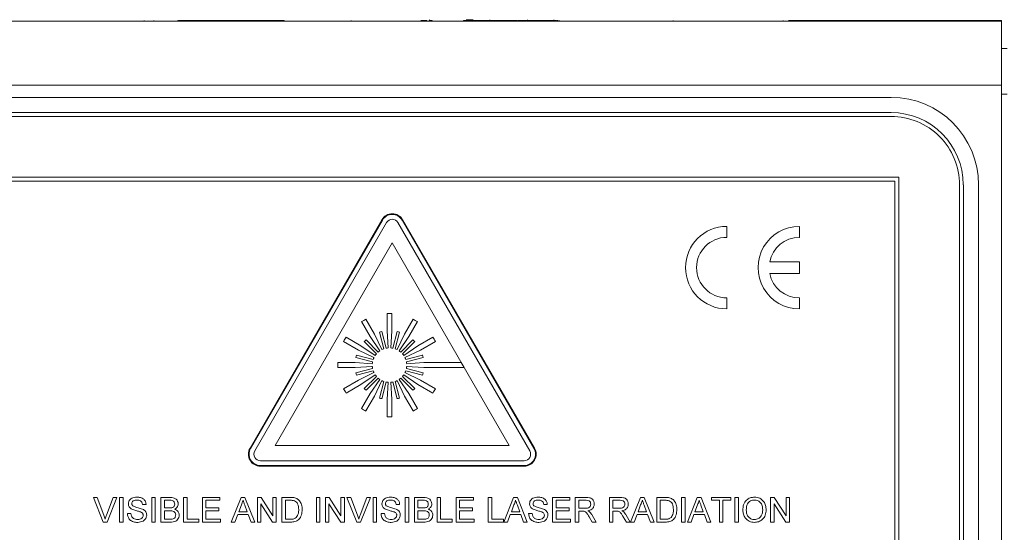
# Paper-space layout 'Sheet1' of a CAD drawing. Header units: millimetres. Extents: x 0 to 4318, y 0 to 2794.
# Tile 40 of 69: x 2495 to 2783, y 793 to 943. Entities that reach past the tile are written whole.
import ezdxf

# ---------------------------------------------------------------- set-up
doc = ezdxf.new("R2010")
doc.units = ezdxf.units.MM
doc.header["$LTSCALE"] = 5

psp = doc.layouts.new('Sheet1')

# ---------------------------------------------------------------- linework, layer by layer
at = {"color": 7, "linetype": 'Continuous', "lineweight": 15}
for p, q in [((2382.09, 942.26), (2782.14, 942.26)), ((2531.72, 942.48), (2531.72, 942.26)), ((2534.58, 942.48), (2534.58, 942.26)), ((2541.59, 942.48), (2541.59, 942.26)), ((2541.59, 942.48), (2541.71, 942.48)), ((2541.72, 942.26), (2541.72, 942.51)), ((2541.85, 942.48), (2542.46, 942.48)), ((2542.46, 942.48), (2542.46, 942.26)), ((2542.46, 942.48), (2545.17, 942.48)), ((2545.1, 942.48), (2545.1, 942.26)), ((2545.21, 942.48), (2545.21, 942.26)), ((2572.6, 942.48), (2545.21, 942.48)), ((2552.33, 942.48), (2552.33, 942.51)), ((2552.53, 942.51), (2552.53, 942.48)), ((2554.07, 942.51), (2554.07, 942.48)), ((2556.49, 942.48), (2556.49, 942.51)), ((2561.74, 942.48), (2561.74, 942.51)), ((2564.19, 942.48), (2564.19, 942.51)), ((2572.6, 942.48), (2572.6, 942.26)), ((2592.21, 942.48), (2592.21, 942.26)), ((2612.56, 942.48), (2614.32, 942.48)), ((2612.63, 942.48), (2612.63, 942.26)), ((2614.32, 942.48), (2614.32, 942.26)), ((2614.34, 942.26), (2614.34, 942.51)), ((2614.98, 942.48), (2614.98, 942.26)), ((2614.98, 942.48), (2615.85, 942.48)), ((2615.22, 942.7), (2615.09, 942.7)), ((2615.85, 942.48), (2615.85, 942.26)), ((2640.63, 942.48), (2625.07, 942.48)), ((2625.07, 942.48), (2625.07, 942.26)), ((2627.83, 942.7), (2625.79, 942.7)), ((2632.71, 942.7), (2632.71, 942.48)), ((2639.73, 942.51), (2639.73, 942.48)), ((2640.63, 942.48), (2640.63, 942.26)), ((2640.76, 942.48), (2642.57, 942.48)), ((2642.57, 942.48), (2642.57, 942.26)), ((2642.57, 942.48), (2644.11, 942.48)), ((2643.73, 942.7), (2643.73, 942.48)), ((2644.11, 942.48), (2644.11, 942.26)), ((2644.11, 942.48), (2645.2, 942.48)), ((2645.2, 942.48), (2645.2, 942.26)), ((2645.2, 942.48), (2645.41, 942.48)), ((2645.41, 942.26), (2645.41, 942.51)), ((2645.42, 942.48), (2645.42, 942.26)), ((2645.42, 942.48), (2646.3, 942.48)), ((2646.3, 942.48), (2646.3, 942.26)), ((2646.3, 942.48), (2646.65, 942.48)), ((2646.52, 942.48), (2647.62, 942.48)), ((2646.66, 942.26), (2646.66, 942.51)), ((2647.62, 942.48), (2647.62, 942.26)), ((2647.62, 942.48), (2648.06, 942.48)), ((2648.06, 942.48), (2648.06, 942.26)), ((2648.06, 942.48), (2649.59, 942.48)), ((2649.59, 942.48), (2649.59, 942.26)), ((2649.59, 942.48), (2652.22, 942.48)), ((2651.41, 942.7), (2651.41, 942.48)), ((2652.22, 942.48), (2652.22, 942.26)), ((2652.27, 942.26), (2652.27, 942.51)), ((2652.38, 942.48), (2652.66, 942.48)), ((2652.66, 942.48), (2652.66, 942.26)), ((2653.08, 942.48), (2653.08, 942.26)), ((2686.24, 942.48), (2686.24, 942.26)), ((2718.42, 942.48), (2718.42, 942.26)), ((2719.95, 942.48), (2722.14, 942.48)), ((2722.14, 942.48), (2722.14, 942.26)), ((2726.47, 942.48), (2722.14, 942.48)), ((2728.37, 942.48), (2726.47, 942.48)), ((2726.47, 942.48), (2726.47, 942.26)), ((2728.37, 942.48), (2728.37, 942.26)), ((2732.69, 942.48), (2728.37, 942.48)), ((2732.69, 942.48), (2732.69, 942.26)), ((2732.69, 942.48), (2734.24, 942.48)), ((2734.24, 942.48), (2734.24, 942.26)), ((2736.15, 942.48), (2734.24, 942.48)), ((2736.15, 942.48), (2736.15, 942.26)), ((2739.72, 942.48), (2736.15, 942.48)), ((2739.72, 942.48), (2739.72, 942.26)), ((2741.71, 942.48), (2739.72, 942.48)), ((2741.71, 942.48), (2741.71, 942.26)), ((2745.31, 942.48), (2741.71, 942.48)), ((2745.31, 942.48), (2745.31, 942.26)), ((2747.21, 942.48), (2745.31, 942.48)), ((2747.21, 942.48), (2747.21, 942.26)), ((2747.21, 942.48), (2782.14, 942.48)), ((2782.14, 942.26), (2782.14, 942.48)), ((2782.14, 923.59), (2782.14, 942.26)), ((2782.14, 934.25), (2783.84, 934.25)), ((2782.14, 923.59), (2382.09, 923.59)), ((2782.14, 923.59), (2782.14, 653.33)), ((2783.84, 920.92), (2782.14, 920.92)), ((2749.91, 920.03), (2474.32, 920.03)), ((2749.91, 915.59), (2474.32, 915.59)), ((2749.91, 914.47), (2474.32, 914.47)), ((2752.14, 896.69), (2472.1, 896.69)), ((2751.03, 895.58), (2473.21, 895.58)), ((2751.03, 684.45), (2751.03, 895.58)), ((2752.14, 683.33), (2752.14, 896.69)), ((2769.92, 685.56), (2769.92, 894.47)), ((2771.03, 685.56), (2771.03, 894.47)), ((2775.47, 685.56), (2775.47, 894.47)), ((2601.19, 884.29), (2562.67, 817.58)), ((2601.36, 884.19), (2562.85, 817.48)), ((2602.58, 883.49), (2564.06, 816.78)), ((2644.38, 816.78), (2605.87, 883.49)), ((2645.6, 817.48), (2607.08, 884.19)), ((2645.77, 817.58), (2607.25, 884.29)), ((2701.92, 879.14), (2701.92, 882.36)), ((2723.13, 879.14), (2723.13, 882.36)), ((2604.22, 877.54), (2570.03, 818.33)), ((2638.41, 818.33), (2604.22, 877.54)), ((2723.13, 871.97), (2714.46, 871.97)), ((2723.13, 868.55), (2723.13, 871.97)), ((2714.48, 868.55), (2723.13, 868.55)), ((2701.92, 858.26), (2701.92, 861.48)), ((2723.13, 858.26), (2723.13, 861.48)), ((2595.25, 854.53), (2597.77, 850.17)), ((2599.01, 850.89), (2596.49, 855.25)), ((2602.69, 856.91), (2602.69, 851.87)), ((2604.12, 851.87), (2604.12, 856.91)), ((2610.32, 855.25), (2607.8, 850.89)), ((2609.04, 850.17), (2611.56, 854.53)), ((2600.46, 851.46), (2601.76, 846.59)), ((2602.45, 846.78), (2601.15, 851.64)), ((2602.69, 851.87), (2603.05, 846.86)), ((2603.77, 846.86), (2604.12, 851.87)), ((2605.66, 851.64), (2604.36, 846.78)), ((2605.05, 846.59), (2606.35, 851.46)), ((2590, 848.75), (2594.36, 846.24)), ((2595.08, 847.48), (2590.72, 850)), ((2596.05, 848.7), (2599.61, 845.14)), ((2600.11, 845.64), (2596.55, 849.2)), ((2597.77, 850.17), (2600.59, 846.01)), ((2601.21, 846.37), (2599.01, 850.89)), ((2607.8, 850.89), (2605.6, 846.37)), ((2606.22, 846.01), (2609.04, 850.17)), ((2610.26, 849.2), (2606.7, 845.64)), ((2607.21, 845.14), (2610.77, 848.7)), ((2616.1, 850), (2611.73, 847.48)), ((2612.45, 846.24), (2616.81, 848.75)), ((2594.36, 846.24), (2598.88, 844.04)), ((2599.24, 844.66), (2595.08, 847.48)), ((2611.73, 847.48), (2607.57, 844.66)), ((2607.93, 844.04), (2612.45, 846.24)), ((2593.61, 844.1), (2598.47, 842.79)), ((2598.65, 843.49), (2593.79, 844.79)), ((2613.02, 844.79), (2608.16, 843.49)), ((2608.34, 842.79), (2613.21, 844.1)), ((2593.38, 842.56), (2588.34, 842.56)), ((2588.34, 841.12), (2593.38, 841.12)), ((2598.39, 842.2), (2593.38, 842.56)), ((2593.38, 841.12), (2598.39, 841.48)), ((2598.47, 840.89), (2593.61, 839.59)), ((2593.79, 838.9), (2598.65, 840.2)), ((2608.16, 840.2), (2613.02, 838.9)), ((2613.21, 839.59), (2608.34, 840.89)), ((2613.44, 842.56), (2608.42, 842.2)), ((2608.42, 841.48), (2613.44, 841.12)), ((2624.35, 842.56), (2613.44, 842.56)), ((2613.44, 841.12), (2625.18, 841.12)), ((2625.18, 841.12), (2624.35, 842.56)), ((2594.36, 837.45), (2590, 834.93)), ((2598.88, 839.65), (2594.36, 837.45)), ((2595.08, 836.21), (2599.24, 839.02)), ((2599.61, 838.55), (2596.05, 834.99)), ((2596.55, 834.48), (2600.11, 838.04)), ((2600.59, 837.68), (2597.77, 833.52)), ((2599.01, 832.8), (2601.21, 837.32)), ((2601.76, 837.09), (2600.46, 832.23)), ((2606.35, 832.23), (2605.05, 837.09)), ((2605.6, 837.32), (2607.8, 832.8)), ((2609.04, 833.52), (2606.22, 837.68)), ((2606.7, 838.04), (2610.26, 834.48)), ((2610.77, 834.99), (2607.21, 838.55)), ((2607.57, 839.02), (2611.73, 836.21)), ((2612.45, 837.45), (2607.93, 839.65)), ((2616.81, 834.93), (2612.45, 837.45)), ((2590.72, 833.69), (2595.08, 836.21)), ((2601.15, 832.04), (2602.45, 836.91)), ((2603.05, 836.83), (2602.69, 831.81)), ((2604.12, 831.81), (2603.77, 836.83)), ((2604.36, 836.91), (2605.66, 832.04)), ((2611.73, 836.21), (2616.1, 833.69)), ((2597.77, 833.52), (2595.25, 829.15)), ((2596.49, 828.44), (2599.01, 832.8)), ((2602.69, 831.81), (2602.69, 826.78)), ((2604.12, 826.78), (2604.12, 831.81)), ((2607.8, 832.8), (2610.32, 828.44)), ((2611.56, 829.15), (2609.04, 833.52)), ((2570.03, 818.33), (2638.41, 818.33)), ((2565.7, 813.93), (2642.74, 813.93)), ((2565.7, 812.53), (2642.74, 812.53)), ((2565.7, 812.33), (2642.74, 812.33)), ((2519.81, 796), (2516.91, 803.19)), ((2516.91, 803.19), (2518.01, 803.19)), ((2518.01, 803.19), (2519.97, 798.04)), ((2520.75, 798.04), (2522.71, 803.19)), ((2523.81, 803.19), (2520.91, 796)), ((2522.71, 803.19), (2523.81, 803.19)), ((2524.55, 796), (2524.55, 803.19)), ((2524.55, 803.19), (2525.57, 803.19)), ((2525.57, 803.19), (2525.57, 796)), ((2533.95, 803.19), (2534.96, 803.19)), ((2533.95, 796), (2533.95, 803.19)), ((2534.96, 803.19), (2534.96, 796)), ((2536.62, 796), (2536.62, 803.19)), ((2536.62, 803.19), (2539.31, 803.19)), ((2543.26, 803.19), (2544.27, 803.19)), ((2543.26, 796), (2543.26, 803.19)), ((2544.27, 803.19), (2544.27, 796.83)), ((2548.78, 796), (2548.78, 803.19)), ((2548.78, 803.19), (2553.85, 803.19)), ((2553.85, 803.19), (2553.85, 802.36)), ((2557.2, 796), (2560.05, 803.19)), ((2560.05, 803.19), (2561.2, 803.19)), ((2561.2, 803.19), (2564.05, 796)), ((2564.82, 796), (2564.82, 803.19)), ((2564.82, 803.19), (2565.89, 803.19)), ((2565.89, 803.19), (2569.33, 797.83)), ((2569.33, 797.83), (2569.33, 803.19)), ((2569.33, 803.19), (2570.34, 803.19)), ((2570.34, 803.19), (2570.34, 796)), ((2572, 796), (2572, 803.19)), ((2572, 803.19), (2574.46, 803.19)), ((2582.04, 796), (2582.04, 803.19)), ((2582.04, 803.19), (2583.06, 803.19)), ((2583.06, 803.19), (2583.06, 796)), ((2584.72, 796), (2584.72, 803.19)), ((2584.72, 803.19), (2585.79, 803.19)), ((2585.79, 803.19), (2589.23, 797.83)), ((2589.23, 797.83), (2589.23, 803.19)), ((2589.23, 803.19), (2590.24, 803.19)), ((2590.24, 803.19), (2590.24, 796)), ((2593.89, 796), (2590.99, 803.19)), ((2590.99, 803.19), (2592.09, 803.19)), ((2592.09, 803.19), (2594.04, 798.04)), ((2594.83, 798.04), (2596.79, 803.19)), ((2597.88, 803.19), (2594.98, 796)), ((2596.79, 803.19), (2597.88, 803.19)), ((2598.63, 796), (2598.63, 803.19)), ((2598.63, 803.19), (2599.64, 803.19)), ((2599.64, 803.19), (2599.64, 796)), ((2608.03, 803.19), (2609.04, 803.19)), ((2608.03, 796), (2608.03, 803.19)), ((2609.04, 803.19), (2609.04, 796)), ((2610.7, 796), (2610.7, 803.19)), ((2610.7, 803.19), (2613.39, 803.19)), ((2617.33, 796), (2617.33, 803.19)), ((2617.33, 803.19), (2618.34, 803.19)), ((2618.34, 803.19), (2618.34, 796.83)), ((2622.86, 803.19), (2627.93, 803.19)), ((2622.86, 796), (2622.86, 803.19)), ((2627.93, 803.19), (2627.93, 802.36)), ((2632.26, 803.19), (2633.27, 803.19)), ((2632.26, 796), (2632.26, 803.19)), ((2633.27, 803.19), (2633.27, 796.83)), ((2636.8, 796), (2639.65, 803.19)), ((2639.65, 803.19), (2640.8, 803.19)), ((2640.8, 803.19), (2643.65, 796)), ((2651.05, 796), (2651.05, 803.19)), ((2651.05, 803.19), (2656.12, 803.19)), ((2656.12, 803.19), (2656.12, 802.36)), ((2657.68, 796), (2657.68, 803.19)), ((2657.68, 803.19), (2660.8, 803.19)), ((2667.64, 796), (2667.64, 803.19)), ((2667.64, 803.19), (2670.75, 803.19)), ((2673.84, 796), (2676.69, 803.19)), ((2676.69, 803.19), (2677.83, 803.19)), ((2677.83, 803.19), (2680.69, 796)), ((2681.46, 796), (2681.46, 803.19)), ((2681.46, 803.19), (2683.91, 803.19)), ((2688.73, 796), (2688.73, 803.19)), ((2688.73, 803.19), (2689.75, 803.19)), ((2689.75, 803.19), (2689.75, 796)), ((2690.42, 796), (2693.28, 803.19)), ((2693.28, 803.19), (2694.42, 803.19)), ((2694.42, 803.19), (2697.27, 796)), ((2697.49, 802.36), (2697.49, 803.19)), ((2697.49, 803.19), (2703.11, 803.19)), ((2703.11, 803.19), (2703.11, 802.36)), ((2704.3, 796), (2704.3, 803.19)), ((2704.3, 803.19), (2705.32, 803.19)), ((2705.32, 803.19), (2705.32, 796)), ((2714.72, 796), (2714.72, 803.19)), ((2714.72, 803.19), (2715.79, 803.19)), ((2715.79, 803.19), (2719.23, 797.83)), ((2719.23, 797.83), (2719.23, 803.19)), ((2719.23, 803.19), (2720.24, 803.19)), ((2720.24, 803.19), (2720.24, 796)), ((2532.29, 801.16), (2531.28, 801.16)), ((2539.01, 802.36), (2537.64, 802.36)), ((2537.64, 802.36), (2537.64, 800.15)), ((2537.64, 800.15), (2539.12, 800.15)), ((2553.85, 802.36), (2549.8, 802.36)), ((2549.8, 802.36), (2549.8, 800.15)), ((2549.8, 800.15), (2553.58, 800.15)), ((2553.58, 800.15), (2553.58, 799.32)), ((2560.13, 801.03), (2559.4, 799.04)), ((2561.85, 799.04), (2561.15, 800.93)), ((2565.83, 801.37), (2565.83, 796)), ((2569.27, 796), (2565.83, 801.37)), ((2574.47, 802.36), (2573.02, 802.36)), ((2573.02, 802.36), (2573.02, 796.83)), ((2589.17, 796), (2585.73, 801.37)), ((2585.73, 801.37), (2585.73, 796)), ((2606.37, 801.16), (2605.35, 801.16)), ((2613.08, 802.36), (2611.71, 802.36)), ((2611.71, 802.36), (2611.71, 800.15)), ((2611.71, 800.15), (2613.19, 800.15)), ((2627.93, 802.36), (2623.87, 802.36)), ((2623.87, 802.36), (2623.87, 800.15)), ((2623.87, 800.15), (2627.65, 800.15)), ((2627.65, 800.15), (2627.65, 799.32)), ((2639.74, 801.03), (2639, 799.04)), ((2641.45, 799.04), (2640.75, 800.93)), ((2649.49, 801.16), (2648.47, 801.16)), ((2656.12, 802.36), (2652.07, 802.36)), ((2652.07, 802.36), (2652.07, 800.15)), ((2652.07, 800.15), (2655.84, 800.15)), ((2655.84, 800.15), (2655.84, 799.32)), ((2660.84, 802.36), (2658.7, 802.36)), ((2658.7, 802.36), (2658.7, 800.06)), ((2658.7, 800.06), (2660.62, 800.06)), ((2668.65, 802.36), (2668.65, 800.06)), ((2670.79, 802.36), (2668.65, 802.36)), ((2668.65, 800.06), (2670.57, 800.06)), ((2676.77, 801.03), (2676.04, 799.04)), ((2678.49, 799.04), (2677.79, 800.93)), ((2683.93, 802.36), (2682.47, 802.36)), ((2682.47, 802.36), (2682.47, 796.83)), ((2693.36, 801.03), (2692.62, 799.04)), ((2695.07, 799.04), (2694.38, 800.93)), ((2699.79, 802.36), (2697.49, 802.36)), ((2699.79, 796), (2699.79, 802.36)), ((2703.11, 802.36), (2700.8, 802.36)), ((2700.8, 802.36), (2700.8, 796)), ((2715.73, 801.37), (2715.73, 796)), ((2719.17, 796), (2715.73, 801.37)), ((2526.86, 798.49), (2527.87, 798.49)), ((2539.22, 799.32), (2537.64, 799.32)), ((2537.64, 799.32), (2537.64, 796.83)), ((2537.64, 796.83), (2539.34, 796.83)), ((2544.27, 796.83), (2547.68, 796.83)), ((2547.68, 796.83), (2547.68, 796)), ((2553.58, 799.32), (2549.8, 799.32)), ((2549.8, 799.32), (2549.8, 796.83)), ((2549.8, 796.83), (2554.04, 796.83)), ((2554.04, 796.83), (2554.04, 796)), ((2559.09, 798.22), (2558.27, 796)), ((2562.16, 798.22), (2559.09, 798.22)), ((2559.4, 799.04), (2561.85, 799.04)), ((2562.97, 796), (2562.16, 798.22)), ((2573.02, 796.83), (2574.5, 796.83)), ((2600.93, 798.49), (2601.94, 798.49)), ((2611.71, 799.32), (2611.71, 796.83)), ((2613.29, 799.32), (2611.71, 799.32)), ((2611.71, 796.83), (2613.41, 796.83)), ((2618.34, 796.83), (2621.75, 796.83)), ((2621.75, 796.83), (2621.75, 796)), ((2623.87, 799.32), (2623.87, 796.83)), ((2627.65, 799.32), (2623.87, 799.32)), ((2623.87, 796.83), (2628.11, 796.83)), ((2628.11, 796.83), (2628.11, 796)), ((2633.27, 796.83), (2636.68, 796.83)), ((2636.68, 796.83), (2636.68, 796)), ((2638.69, 798.22), (2637.88, 796)), ((2641.76, 798.22), (2638.69, 798.22)), ((2639, 799.04), (2641.45, 799.04)), ((2642.58, 796), (2641.76, 798.22)), ((2644.05, 798.49), (2645.06, 798.49)), ((2652.07, 799.32), (2652.07, 796.83)), ((2655.84, 799.32), (2652.07, 799.32)), ((2652.07, 796.83), (2656.3, 796.83)), ((2656.3, 796.83), (2656.3, 796)), ((2659.74, 799.23), (2658.7, 799.23)), ((2658.7, 799.23), (2658.7, 796)), ((2662.64, 796), (2661.74, 797.52)), ((2662.62, 797.99), (2663.8, 796)), ((2669.69, 799.23), (2668.65, 799.23)), ((2668.65, 799.23), (2668.65, 796)), ((2672.59, 796), (2671.7, 797.52)), ((2672.57, 797.99), (2673.75, 796)), ((2675.73, 798.22), (2674.91, 796)), ((2678.79, 798.22), (2675.73, 798.22)), ((2676.04, 799.04), (2678.49, 799.04)), ((2679.61, 796), (2678.79, 798.22)), ((2682.47, 796.83), (2683.95, 796.83)), ((2692.32, 798.22), (2691.5, 796)), ((2695.38, 798.22), (2692.32, 798.22)), ((2692.62, 799.04), (2695.07, 799.04)), ((2696.2, 796), (2695.38, 798.22)), ((2520.91, 796), (2519.81, 796)), ((2525.57, 796), (2524.55, 796)), ((2534.96, 796), (2533.95, 796)), ((2539.32, 796), (2536.62, 796)), ((2547.68, 796), (2543.26, 796)), ((2554.04, 796), (2548.78, 796)), ((2558.27, 796), (2557.2, 796)), ((2564.05, 796), (2562.97, 796)), ((2565.83, 796), (2564.82, 796)), ((2570.34, 796), (2569.27, 796)), ((2574.58, 796), (2572, 796)), ((2583.06, 796), (2582.04, 796)), ((2585.73, 796), (2584.72, 796)), ((2590.24, 796), (2589.17, 796)), ((2594.98, 796), (2593.89, 796)), ((2599.64, 796), (2598.63, 796)), ((2609.04, 796), (2608.03, 796)), ((2613.4, 796), (2610.7, 796)), ((2621.75, 796), (2617.33, 796)), ((2628.11, 796), (2622.86, 796)), ((2636.68, 796), (2632.26, 796)), ((2637.88, 796), (2636.8, 796)), ((2643.65, 796), (2642.58, 796)), ((2656.3, 796), (2651.05, 796)), ((2658.7, 796), (2657.68, 796)), ((2663.8, 796), (2662.64, 796)), ((2668.65, 796), (2667.64, 796)), ((2673.75, 796), (2672.59, 796)), ((2674.91, 796), (2673.84, 796)), ((2680.69, 796), (2679.61, 796)), ((2684.03, 796), (2681.46, 796)), ((2689.75, 796), (2688.73, 796)), ((2691.5, 796), (2690.42, 796)), ((2697.27, 796), (2696.2, 796)), ((2700.8, 796), (2699.79, 796)), ((2705.32, 796), (2704.3, 796)), ((2715.73, 796), (2714.72, 796)), ((2720.24, 796), (2719.17, 796))]:
    psp.add_line(p, q, dxfattribs=at)
for centre, radius, start, end in [((2749.91, 894.47), 25.56, 0.0008, 90.0001), ((2749.91, 894.47), 21.11, 0.0016, 89.9992), ((2749.91, 894.47), 20, 359.9994, 90.0011), ((2604.22, 882.54), 3.5, 30.0043, 149.9957), ((2604.22, 882.54), 3.3, 29.9966, 150.0034), ((2604.22, 882.54), 1.9, 29.9943, 150.0057), ((2701.92, 870.31), 12.05, 90.0005, 269.9995), ((2723.13, 870.31), 12.05, 89.998, 270.002), ((2701.92, 870.31), 8.83, 90.0015, 269.9985), ((2723.13, 870.31), 8.83, 90.0007, 169.1593), ((2723.13, 870.31), 8.83, 191.5271, 270.0004), ((2603.4, 841.86), 15.06, 117.2717, 122.738), ((2603.41, 841.85), 15.08, 87.2699, 92.7301), ((2603.42, 841.86), 15.06, 57.262, 62.7283), ((2603.42, 841.81), 10.09, 102.9638, 107.0427), ((2603.4, 841.81), 10.09, 72.9573, 77.0362), ((2603.55, 841.76), 15.25, 147.2868, 152.6859), ((2603.49, 841.77), 10.16, 133.0013, 137.0493), ((2603.53, 841.96), 9.89, 42.9224, 47.0859), ((2603.44, 841.86), 15.05, 27.2596, 32.7317), ((2603.44, 841.79), 5.09, 124.1463, 130.8687), ((2603.43, 841.79), 5.09, 109.1298, 115.8598), ((2603.41, 841.82), 5.05, 94.1137, 100.8859), ((2603.4, 841.82), 5.05, 79.1141, 85.8863), ((2603.38, 841.79), 5.09, 64.1402, 70.8702), ((2603.42, 841.86), 5.01, 49.1033, 55.9426), ((2602.96, 841.96), 9.59, 162.8327, 167.124), ((2603.51, 841.83), 5.14, 169.1892, 175.8537), ((2603.34, 841.87), 4.95, 154.0485, 160.9621), ((2603.41, 841.84), 5.03, 139.093, 145.9019), ((2603.41, 841.84), 5.03, 34.0981, 40.907), ((2603.48, 841.87), 4.95, 19.0379, 25.9515), ((2603.3, 841.83), 5.14, 4.1463, 10.8108), ((2603.1, 841.76), 10.37, 13.0367, 17.0067), ((2603.32, 841.84), 15, 177.2548, 182.7452), ((2603.51, 841.86), 5.14, 184.1467, 190.8104), ((2603.34, 841.81), 4.95, 199.0379, 205.9515), ((2603.48, 841.81), 4.95, 334.0485, 340.9621), ((2603.3, 841.86), 5.14, 349.1896, 355.8533), ((2602.96, 841.73), 9.59, 192.8758, 197.1679), ((2603.41, 841.84), 5.03, 214.0981, 220.907), ((2603.44, 841.89), 5.09, 229.1295, 235.8542), ((2603.43, 841.9), 5.09, 244.1423, 250.8695), ((2603.38, 841.9), 5.09, 289.1305, 295.8577), ((2603.42, 841.83), 5.01, 304.0568, 310.8986), ((2603.41, 841.84), 5.03, 319.093, 325.9019), ((2603.11, 841.93), 10.37, 342.9928, 346.9635), ((2603.55, 841.93), 15.25, 207.3143, 212.7127), ((2603.49, 841.92), 10.16, 222.9507, 226.9987), ((2603.41, 841.87), 5.06, 259.1149, 265.8839), ((2603.4, 841.87), 5.06, 274.1161, 280.8851), ((2603.53, 841.72), 9.89, 312.9141, 317.0776), ((2603.44, 841.82), 15.05, 327.2688, 332.7402), ((2603.42, 841.88), 10.09, 252.9573, 257.0362), ((2603.4, 841.88), 10.09, 282.9638, 287.0427), ((2603.39, 841.82), 15.06, 237.2617, 242.7291), ((2603.42, 841.82), 15.06, 297.2709, 302.7383), ((2603.41, 841.84), 15.08, 267.2712, 272.7288), ((2565.7, 815.83), 3.5, 150, 269.9955), ((2565.7, 815.83), 3.3, 150, 269.9966), ((2642.74, 815.83), 3.5, 270.0045, 30), ((2642.74, 815.83), 3.3, 270.0034, 30), ((2565.7, 815.83), 1.9, 150.0001, 269.994), ((2642.74, 815.83), 1.9, 270.006, 29.9999)]:
    psp.add_arc(centre, radius, start, end, dxfattribs=at)
for points, knots in [([(2527.13, 801.31), (2527.16, 801.54), (2527.21, 801.98), (2527.56, 802.56), (2528.34, 803.16), (2529.1, 803.23), (2529.63, 803.28)], [0, 0, 0, 0, 0.187046, 0.374164, 0.561129, 1, 1, 1, 1]), ([(2529.67, 802.45), (2529.47, 802.45), (2529.08, 802.43), (2528.56, 802.23), (2528.21, 801.84), (2528.17, 801.53), (2528.15, 801.38)], [0, 0, 0, 0, 0.281291, 0.560954, 0.780647, 1, 1, 1, 1]), ([(2529.63, 803.28), (2529.98, 803.26), (2530.69, 803.22), (2531.61, 802.76), (2532.18, 802), (2532.25, 801.44), (2532.29, 801.16)], [0, 0, 0, 0, 0.280815, 0.5601851, 0.7799057, 1, 1, 1, 1]), ([(2531.28, 801.16), (2531.24, 801.38), (2531.16, 801.81), (2530.58, 802.39), (2530.02, 802.43), (2529.67, 802.45)], [0, 0, 0, 0, 0.2810573, 0.5603126, 1, 1, 1, 1]), ([(2539.31, 803.19), (2539.63, 803.18), (2540.27, 803.16), (2541.1, 802.76), (2541.59, 802.07), (2541.66, 801.58), (2541.69, 801.33)], [0, 0, 0, 0, 0.281182, 0.560097, 0.780113, 1, 1, 1, 1]), ([(2574.46, 803.19), (2574.7, 803.19), (2575.12, 803.19), (2575.54, 803.12), (2575.73, 803.09)], [0, 0, 0, 0, 0.560284, 1, 1, 1, 1]), ([(2575.73, 803.09), (2575.94, 803.03), (2576.32, 802.92), (2576.64, 802.68), (2576.77, 802.57)], [0, 0, 0, 0, 0.559988, 1, 1, 1, 1]), ([(2576.77, 802.57), (2577.03, 802.3), (2577.44, 801.86), (2577.73, 801.05), (2577.88, 800.35), (2577.89, 799.87), (2577.9, 799.64)], [0, 0, 0, 0, 0.338844, 0.55912, 0.779524, 1, 1, 1, 1]), ([(2601.21, 801.31), (2601.23, 801.54), (2601.28, 801.98), (2601.64, 802.56), (2602.42, 803.16), (2603.17, 803.23), (2603.7, 803.28)], [0, 0, 0, 0, 0.187024, 0.37412, 0.56118, 1, 1, 1, 1]), ([(2603.74, 802.45), (2603.55, 802.45), (2603.16, 802.43), (2602.64, 802.23), (2602.28, 801.84), (2602.24, 801.53), (2602.22, 801.38)], [0, 0, 0, 0, 0.28131, 0.560762, 0.780633, 1, 1, 1, 1]), ([(2603.7, 803.28), (2604.06, 803.26), (2604.77, 803.22), (2605.69, 802.76), (2606.25, 802), (2606.33, 801.44), (2606.37, 801.16)], [0, 0, 0, 0, 0.280717, 0.560125, 0.779876, 1, 1, 1, 1]), ([(2605.35, 801.16), (2605.32, 801.38), (2605.24, 801.81), (2604.66, 802.39), (2604.09, 802.43), (2603.74, 802.45)], [0, 0, 0, 0, 0.2811025, 0.5603402, 1, 1, 1, 1]), ([(2613.39, 803.19), (2613.71, 803.18), (2614.34, 803.16), (2615.17, 802.76), (2615.67, 802.07), (2615.73, 801.58), (2615.77, 801.33)], [0, 0, 0, 0, 0.281047, 0.55998, 0.780099, 1, 1, 1, 1]), ([(2644.33, 801.31), (2644.35, 801.54), (2644.4, 801.98), (2644.76, 802.56), (2645.53, 803.16), (2646.29, 803.23), (2646.82, 803.28)], [0, 0, 0, 0, 0.187003, 0.374104, 0.561169, 1, 1, 1, 1]), ([(2646.86, 802.45), (2646.67, 802.45), (2646.28, 802.43), (2645.76, 802.23), (2645.4, 801.84), (2645.36, 801.53), (2645.34, 801.38)], [0, 0, 0, 0, 0.281326, 0.560794, 0.780678, 1, 1, 1, 1]), ([(2646.82, 803.28), (2647.18, 803.26), (2647.89, 803.22), (2648.81, 802.76), (2649.37, 802), (2649.45, 801.44), (2649.49, 801.16)], [0, 0, 0, 0, 0.280849, 0.560132, 0.779879, 1, 1, 1, 1]), ([(2648.47, 801.16), (2648.43, 801.38), (2648.36, 801.81), (2647.78, 802.39), (2647.21, 802.43), (2646.86, 802.45)], [0, 0, 0, 0, 0.281085, 0.560146, 1, 1, 1, 1]), ([(2660.8, 803.19), (2661.13, 803.19), (2661.79, 803.18), (2662.68, 802.79), (2663.13, 802.03), (2663.19, 801.51), (2663.21, 801.25)], [0, 0, 0, 0, 0.281679, 0.559233, 0.779426, 1, 1, 1, 1]), ([(2670.75, 803.19), (2671.09, 803.19), (2671.74, 803.18), (2672.63, 802.79), (2673.08, 802.03), (2673.14, 801.51), (2673.16, 801.25)], [0, 0, 0, 0, 0.281716, 0.559174, 0.779397, 1, 1, 1, 1]), ([(2683.91, 803.19), (2684.15, 803.19), (2684.58, 803.19), (2685, 803.12), (2685.18, 803.09)], [0, 0, 0, 0, 0.560284, 1, 1, 1, 1]), ([(2685.18, 803.09), (2685.4, 803.03), (2685.78, 802.92), (2686.09, 802.68), (2686.23, 802.57)], [0, 0, 0, 0, 0.559804, 1, 1, 1, 1]), ([(2686.23, 802.57), (2686.48, 802.3), (2686.9, 801.86), (2687.18, 801.05), (2687.33, 800.35), (2687.34, 799.87), (2687.35, 799.64)], [0, 0, 0, 0, 0.33893, 0.559138, 0.779533, 1, 1, 1, 1]), ([(2706.61, 799.5), (2706.64, 800.04), (2706.71, 801.12), (2707.55, 802.42), (2708.75, 803.18), (2709.6, 803.25), (2710.02, 803.28)], [0, 0, 0, 0, 0.280565, 0.559574, 0.779566, 1, 1, 1, 1]), ([(2710.03, 802.45), (2709.62, 802.4), (2708.82, 802.29), (2707.71, 801.2), (2707.65, 800.14), (2707.62, 799.49)], [0, 0, 0, 0, 0.280172, 0.55965, 1, 1, 1, 1]), ([(2710.02, 803.28), (2710.55, 803.22), (2711.61, 803.1), (2712.77, 802.08), (2713.34, 800.83), (2713.4, 800), (2713.43, 799.59)], [0, 0, 0, 0, 0.2795498, 0.5585516, 0.7790758, 1, 1, 1, 1]), ([(2712.41, 799.59), (2712.39, 799.99), (2712.34, 800.77), (2711.8, 801.76), (2710.95, 802.36), (2710.33, 802.42), (2710.03, 802.45)], [0, 0, 0, 0, 0.2808064, 0.5600513, 0.7800059, 1, 1, 1, 1]), ([(2528.19, 799.76), (2528.03, 799.85), (2527.71, 800.04), (2527.25, 800.54), (2527.18, 801.02), (2527.13, 801.31)], [0, 0, 0, 0, 0.281341, 0.562288, 1, 1, 1, 1]), ([(2528.15, 801.38), (2528.16, 801.25), (2528.18, 801.01), (2528.34, 800.83), (2528.4, 800.75)], [0, 0, 0, 0, 0.559657, 1, 1, 1, 1]), ([(2530.7, 798.97), (2530.41, 799.06), (2529.95, 799.21), (2529.28, 799.37), (2528.73, 799.53), (2528.37, 799.69), (2528.19, 799.76)], [0, 0, 0, 0, 0.339869, 0.559933, 0.780079, 1, 1, 1, 1]), ([(2528.4, 800.75), (2528.71, 800.59), (2529.21, 800.34), (2529.97, 800.18), (2530.61, 800.01), (2531.02, 799.86), (2531.23, 799.78)], [0, 0, 0, 0, 0.338466, 0.55893, 0.779573, 1, 1, 1, 1]), ([(2531.23, 799.78), (2531.42, 799.69), (2531.8, 799.49), (2532.21, 799.05), (2532.44, 798.55), (2532.47, 798.21), (2532.48, 798.04)], [0, 0, 0, 0, 0.280379, 0.559871, 0.779852, 1, 1, 1, 1]), ([(2540.68, 801.24), (2540.66, 801.43), (2540.62, 801.73), (2540.4, 802.06), (2539.92, 802.4), (2539.41, 802.38), (2539.01, 802.36)], [0, 0, 0, 0, 0.249527, 0.374976, 0.500324, 1, 1, 1, 1]), ([(2539.12, 800.15), (2539.28, 800.15), (2539.57, 800.15), (2539.86, 800.21), (2539.98, 800.24)], [0, 0, 0, 0, 0.5604329, 1, 1, 1, 1]), ([(2539.98, 800.24), (2540.1, 800.28), (2540.33, 800.37), (2540.62, 800.72), (2540.66, 801.04), (2540.68, 801.24)], [0, 0, 0, 0, 0.280769, 0.561131, 1, 1, 1, 1]), ([(2541.69, 801.33), (2541.67, 801.14), (2541.63, 800.77), (2541.28, 800.18), (2540.87, 799.93), (2540.61, 799.78)], [0, 0, 0, 0, 0.280331, 0.560839, 1, 1, 1, 1]), ([(2540.61, 799.78), (2540.82, 799.71), (2541.24, 799.55), (2541.68, 799.1), (2541.93, 798.58), (2541.95, 798.24), (2541.97, 798.06)], [0, 0, 0, 0, 0.280272, 0.559722, 0.779738, 1, 1, 1, 1]), ([(2560.62, 802.36), (2560.56, 802.1), (2560.43, 801.65), (2560.22, 801.22), (2560.13, 801.03)], [0, 0, 0, 0, 0.559962, 1, 1, 1, 1]), ([(2561.15, 800.93), (2561.05, 801.2), (2560.88, 801.68), (2560.7, 802.15), (2560.62, 802.36)], [0, 0, 0, 0, 0.559961, 1, 1, 1, 1]), ([(2575.66, 802.21), (2575.44, 802.27), (2575.05, 802.36), (2574.65, 802.36), (2574.47, 802.36)], [0, 0, 0, 0, 0.559441, 1, 1, 1, 1]), ([(2577.9, 799.64), (2577.86, 799.11), (2577.79, 798.07), (2577.06, 796.71), (2575.82, 796.06), (2574.99, 796.02), (2574.58, 796)], [0, 0, 0, 0, 0.280832, 0.559959, 0.779087, 1, 1, 1, 1]), ([(2576.88, 799.65), (2576.85, 800.22), (2576.81, 801.02), (2576.23, 801.88), (2575.85, 802.1), (2575.66, 802.21)], [0, 0, 0, 0, 0.559185, 0.780102, 1, 1, 1, 1]), ([(2576.19, 797.34), (2576.43, 797.74), (2576.87, 798.45), (2576.88, 799.28), (2576.88, 799.65)], [0, 0, 0, 0, 0.557425, 1, 1, 1, 1]), ([(2602.27, 799.76), (2602.11, 799.85), (2601.78, 800.04), (2601.32, 800.54), (2601.25, 801.02), (2601.21, 801.31)], [0, 0, 0, 0, 0.28153, 0.5622707, 1, 1, 1, 1]), ([(2602.22, 801.38), (2602.23, 801.25), (2602.26, 801.01), (2602.41, 800.83), (2602.48, 800.75)], [0, 0, 0, 0, 0.559415, 1, 1, 1, 1]), ([(2604.77, 798.97), (2604.49, 799.06), (2604.02, 799.21), (2603.36, 799.37), (2602.8, 799.53), (2602.45, 799.69), (2602.27, 799.76)], [0, 0, 0, 0, 0.340059, 0.560123, 0.780079, 1, 1, 1, 1]), ([(2602.48, 800.75), (2602.78, 800.59), (2603.28, 800.34), (2604.05, 800.18), (2604.69, 800.01), (2605.1, 799.86), (2605.31, 799.78)], [0, 0, 0, 0, 0.338361, 0.55886, 0.779537, 1, 1, 1, 1]), ([(2605.31, 799.78), (2605.5, 799.69), (2605.88, 799.49), (2606.29, 799.05), (2606.52, 798.55), (2606.54, 798.21), (2606.55, 798.04)], [0, 0, 0, 0, 0.280379, 0.559871, 0.779852, 1, 1, 1, 1]), ([(2614.75, 801.24), (2614.73, 801.43), (2614.7, 801.73), (2614.48, 802.06), (2613.99, 802.4), (2613.48, 802.38), (2613.08, 802.36)], [0, 0, 0, 0, 0.249527, 0.374976, 0.500324, 1, 1, 1, 1]), ([(2613.19, 800.15), (2613.36, 800.15), (2613.65, 800.15), (2613.93, 800.21), (2614.06, 800.24)], [0, 0, 0, 0, 0.5604329, 1, 1, 1, 1]), ([(2614.06, 800.24), (2614.17, 800.28), (2614.4, 800.37), (2614.7, 800.72), (2614.73, 801.04), (2614.75, 801.24)], [0, 0, 0, 0, 0.281098, 0.561173, 1, 1, 1, 1]), ([(2615.77, 801.33), (2615.74, 801.14), (2615.7, 800.77), (2615.36, 800.18), (2614.94, 799.93), (2614.69, 799.78)], [0, 0, 0, 0, 0.280343, 0.560683, 1, 1, 1, 1]), ([(2614.69, 799.78), (2614.9, 799.71), (2615.31, 799.55), (2615.76, 799.1), (2616.01, 798.58), (2616.03, 798.24), (2616.04, 798.06)], [0, 0, 0, 0, 0.2802643, 0.5597062, 0.7797149, 1, 1, 1, 1]), ([(2640.23, 802.36), (2640.16, 802.1), (2640.04, 801.65), (2639.83, 801.22), (2639.74, 801.03)], [0, 0, 0, 0, 0.55983, 1, 1, 1, 1]), ([(2640.75, 800.93), (2640.66, 801.2), (2640.48, 801.68), (2640.3, 802.15), (2640.23, 802.36)], [0, 0, 0, 0, 0.559961, 1, 1, 1, 1]), ([(2645.39, 799.76), (2645.23, 799.85), (2644.9, 800.04), (2644.44, 800.54), (2644.37, 801.02), (2644.33, 801.31)], [0, 0, 0, 0, 0.28155, 0.56231, 1, 1, 1, 1]), ([(2645.34, 801.38), (2645.35, 801.25), (2645.37, 801.01), (2645.53, 800.83), (2645.6, 800.75)], [0, 0, 0, 0, 0.559657, 1, 1, 1, 1]), ([(2647.89, 798.97), (2647.61, 799.06), (2647.14, 799.21), (2646.48, 799.37), (2645.92, 799.53), (2645.56, 799.69), (2645.39, 799.76)], [0, 0, 0, 0, 0.339869, 0.560124, 0.78008, 1, 1, 1, 1]), ([(2645.6, 800.75), (2645.9, 800.59), (2646.4, 800.34), (2647.17, 800.18), (2647.8, 800.01), (2648.22, 799.86), (2648.42, 799.78)], [0, 0, 0, 0, 0.3383605, 0.559028, 0.7795376, 1, 1, 1, 1]), ([(2648.42, 799.78), (2648.61, 799.69), (2648.99, 799.49), (2649.41, 799.05), (2649.64, 798.55), (2649.66, 798.21), (2649.67, 798.04)], [0, 0, 0, 0, 0.280353, 0.559975, 0.779843, 1, 1, 1, 1]), ([(2660.62, 800.06), (2660.83, 800.06), (2661.25, 800.07), (2661.82, 800.27), (2662.14, 800.74), (2662.18, 801.07), (2662.2, 801.23)], [0, 0, 0, 0, 0.281643, 0.560272, 0.779868, 1, 1, 1, 1]), ([(2662.2, 801.23), (2662.18, 801.42), (2662.13, 801.79), (2661.63, 802.31), (2661.14, 802.34), (2660.84, 802.36)], [0, 0, 0, 0, 0.280444, 0.560009, 1, 1, 1, 1]), ([(2663.21, 801.25), (2663.18, 800.97), (2663.12, 800.41), (2662.46, 799.58), (2661.74, 799.42), (2661.31, 799.32)], [0, 0, 0, 0, 0.280518, 0.560484, 1, 1, 1, 1]), ([(2670.57, 800.06), (2670.78, 800.06), (2671.2, 800.07), (2671.77, 800.27), (2672.09, 800.74), (2672.13, 801.07), (2672.15, 801.23)], [0, 0, 0, 0, 0.28145, 0.56012, 0.779882, 1, 1, 1, 1]), ([(2672.15, 801.23), (2672.13, 801.42), (2672.08, 801.79), (2671.58, 802.31), (2671.09, 802.34), (2670.79, 802.36)], [0, 0, 0, 0, 0.280402, 0.559983, 1, 1, 1, 1]), ([(2673.16, 801.25), (2673.13, 800.97), (2673.07, 800.41), (2672.41, 799.58), (2671.7, 799.42), (2671.26, 799.32)], [0, 0, 0, 0, 0.280493, 0.560468, 1, 1, 1, 1]), ([(2677.26, 802.36), (2677.2, 802.1), (2677.07, 801.65), (2676.86, 801.22), (2676.77, 801.03)], [0, 0, 0, 0, 0.559877, 1, 1, 1, 1]), ([(2677.79, 800.93), (2677.69, 801.2), (2677.52, 801.68), (2677.34, 802.15), (2677.26, 802.36)], [0, 0, 0, 0, 0.56008, 1, 1, 1, 1]), ([(2685.11, 802.21), (2684.89, 802.27), (2684.5, 802.36), (2684.1, 802.36), (2683.93, 802.36)], [0, 0, 0, 0, 0.559253, 1, 1, 1, 1]), ([(2687.35, 799.64), (2687.32, 799.11), (2687.24, 798.07), (2686.51, 796.71), (2685.27, 796.06), (2684.44, 796.02), (2684.03, 796)], [0, 0, 0, 0, 0.280845, 0.559938, 0.779076, 1, 1, 1, 1]), ([(2686.34, 799.65), (2686.31, 800.22), (2686.26, 801.02), (2685.69, 801.88), (2685.3, 802.1), (2685.11, 802.21)], [0, 0, 0, 0, 0.559105, 0.77999, 1, 1, 1, 1]), ([(2685.65, 797.34), (2685.89, 797.74), (2686.32, 798.45), (2686.33, 799.28), (2686.34, 799.65)], [0, 0, 0, 0, 0.557466, 1, 1, 1, 1]), ([(2693.85, 802.36), (2693.78, 802.1), (2693.66, 801.65), (2693.45, 801.22), (2693.36, 801.03)], [0, 0, 0, 0, 0.55983, 1, 1, 1, 1]), ([(2694.38, 800.93), (2694.28, 801.2), (2694.1, 801.68), (2693.92, 802.15), (2693.85, 802.36)], [0, 0, 0, 0, 0.559961, 1, 1, 1, 1]), ([(2710.01, 796.74), (2710.41, 796.79), (2711.19, 796.89), (2712.01, 797.71), (2712.37, 798.67), (2712.4, 799.28), (2712.41, 799.59)], [0, 0, 0, 0, 0.279124, 0.558164, 0.778803, 1, 1, 1, 1]), ([(2713.43, 799.59), (2713.38, 799.06), (2713.29, 798.01), (2712.45, 796.73), (2711.25, 796.03), (2710.43, 795.95), (2710.02, 795.91)], [0, 0, 0, 0, 0.280339, 0.559519, 0.779603, 1, 1, 1, 1]), ([(2519.97, 798.04), (2520.05, 797.83), (2520.19, 797.44), (2520.31, 797.05), (2520.36, 796.88)], [0, 0, 0, 0, 0.560006, 1, 1, 1, 1]), ([(2520.36, 796.88), (2520.43, 797.1), (2520.55, 797.49), (2520.69, 797.87), (2520.75, 798.04)], [0, 0, 0, 0, 0.559996, 1, 1, 1, 1]), ([(2529.87, 795.91), (2529.45, 795.93), (2528.61, 795.98), (2527.56, 796.58), (2526.97, 797.51), (2526.89, 798.16), (2526.86, 798.49)], [0, 0, 0, 0, 0.280862, 0.559545, 0.779627, 1, 1, 1, 1]), ([(2527.87, 798.49), (2527.91, 798.22), (2527.99, 797.67), (2528.53, 797.07), (2529.18, 796.79), (2529.61, 796.76), (2529.82, 796.74)], [0, 0, 0, 0, 0.280669, 0.558741, 0.779185, 1, 1, 1, 1]), ([(2529.82, 796.74), (2530.04, 796.75), (2530.47, 796.78), (2531.02, 797.05), (2531.39, 797.49), (2531.44, 797.83), (2531.46, 798)], [0, 0, 0, 0, 0.280925, 0.560738, 0.780508, 1, 1, 1, 1]), ([(2532.48, 798.04), (2532.42, 797.69), (2532.3, 796.99), (2531.33, 796.08), (2530.42, 795.98), (2529.87, 795.91)], [0, 0, 0, 0, 0.2799387, 0.5601266, 1, 1, 1, 1]), ([(2531.46, 798), (2531.45, 798.12), (2531.43, 798.37), (2531.17, 798.75), (2530.88, 798.88), (2530.7, 798.97)], [0, 0, 0, 0, 0.280101, 0.559828, 1, 1, 1, 1]), ([(2540.95, 798.08), (2540.93, 798.28), (2540.9, 798.59), (2540.66, 798.93), (2540.18, 799.32), (2539.64, 799.32), (2539.22, 799.32)], [0, 0, 0, 0, 0.249765, 0.375527, 0.501128, 1, 1, 1, 1]), ([(2541.97, 798.06), (2541.94, 797.83), (2541.9, 797.35), (2541.55, 796.71), (2540.71, 796.06), (2539.9, 796.03), (2539.32, 796)], [0, 0, 0, 0, 0.1871302, 0.3743309, 0.5607177, 1, 1, 1, 1]), ([(2539.34, 796.83), (2539.45, 796.83), (2539.66, 796.83), (2539.86, 796.86), (2539.95, 796.87)], [0, 0, 0, 0, 0.560287, 1, 1, 1, 1]), ([(2539.95, 796.87), (2540.11, 796.91), (2540.43, 796.99), (2540.76, 797.31), (2540.93, 797.7), (2540.95, 797.95), (2540.95, 798.08)], [0, 0, 0, 0, 0.280215, 0.559095, 0.779395, 1, 1, 1, 1]), ([(2574.5, 796.83), (2574.85, 796.83), (2575.47, 796.83), (2575.97, 797.19), (2576.19, 797.34)], [0, 0, 0, 0, 0.5619246, 1, 1, 1, 1]), ([(2594.04, 798.04), (2594.12, 797.83), (2594.27, 797.44), (2594.38, 797.05), (2594.44, 796.88)], [0, 0, 0, 0, 0.560006, 1, 1, 1, 1]), ([(2594.44, 796.88), (2594.5, 797.1), (2594.62, 797.49), (2594.76, 797.87), (2594.83, 798.04)], [0, 0, 0, 0, 0.559996, 1, 1, 1, 1]), ([(2603.94, 795.91), (2603.52, 795.93), (2602.69, 795.98), (2601.64, 796.58), (2601.04, 797.51), (2600.97, 798.16), (2600.93, 798.49)], [0, 0, 0, 0, 0.280862, 0.559545, 0.779627, 1, 1, 1, 1]), ([(2601.94, 798.49), (2601.99, 798.22), (2602.07, 797.67), (2602.6, 797.07), (2603.25, 796.79), (2603.68, 796.76), (2603.9, 796.74)], [0, 0, 0, 0, 0.280669, 0.558741, 0.779185, 1, 1, 1, 1]), ([(2603.9, 796.74), (2604.11, 796.75), (2604.54, 796.78), (2605.1, 797.05), (2605.46, 797.49), (2605.51, 797.83), (2605.54, 798)], [0, 0, 0, 0, 0.280907, 0.560906, 0.780521, 1, 1, 1, 1]), ([(2606.55, 798.04), (2606.49, 797.69), (2606.38, 796.99), (2605.4, 796.08), (2604.5, 795.98), (2603.94, 795.91)], [0, 0, 0, 0, 0.2799387, 0.5601266, 1, 1, 1, 1]), ([(2605.54, 798), (2605.53, 798.12), (2605.5, 798.37), (2605.24, 798.74), (2604.95, 798.88), (2604.77, 798.97)], [0, 0, 0, 0, 0.280083, 0.560083, 1, 1, 1, 1]), ([(2615.03, 798.08), (2615.01, 798.28), (2614.97, 798.59), (2614.74, 798.93), (2614.25, 799.32), (2613.72, 799.32), (2613.29, 799.32)], [0, 0, 0, 0, 0.249765, 0.375527, 0.501128, 1, 1, 1, 1]), ([(2616.04, 798.06), (2616.02, 797.83), (2615.97, 797.35), (2615.62, 796.71), (2614.79, 796.06), (2613.97, 796.03), (2613.4, 796)], [0, 0, 0, 0, 0.1871405, 0.374263, 0.5607458, 1, 1, 1, 1]), ([(2613.41, 796.83), (2613.53, 796.83), (2613.73, 796.83), (2613.94, 796.86), (2614.03, 796.87)], [0, 0, 0, 0, 0.559915, 1, 1, 1, 1]), ([(2614.03, 796.87), (2614.18, 796.91), (2614.5, 796.98), (2614.83, 797.31), (2615, 797.7), (2615.02, 797.95), (2615.03, 798.08)], [0, 0, 0, 0, 0.280459, 0.559076, 0.779465, 1, 1, 1, 1]), ([(2647.06, 795.91), (2646.64, 795.93), (2645.81, 795.98), (2644.75, 796.58), (2644.16, 797.51), (2644.09, 798.16), (2644.05, 798.49)], [0, 0, 0, 0, 0.280768, 0.559574, 0.77961, 1, 1, 1, 1]), ([(2645.06, 798.49), (2645.1, 798.22), (2645.19, 797.67), (2645.72, 797.07), (2646.37, 796.79), (2646.8, 796.76), (2647.02, 796.74)], [0, 0, 0, 0, 0.280592, 0.55863, 0.779212, 1, 1, 1, 1]), ([(2647.02, 796.74), (2647.23, 796.75), (2647.66, 796.78), (2648.22, 797.05), (2648.58, 797.49), (2648.63, 797.83), (2648.66, 798)], [0, 0, 0, 0, 0.280964, 0.560817, 0.780477, 1, 1, 1, 1]), ([(2649.67, 798.04), (2649.61, 797.69), (2649.5, 796.99), (2648.52, 796.08), (2647.61, 795.98), (2647.06, 795.91)], [0, 0, 0, 0, 0.279956, 0.560023, 1, 1, 1, 1]), ([(2648.66, 798), (2648.64, 798.12), (2648.62, 798.37), (2648.36, 798.74), (2648.07, 798.88), (2647.89, 798.97)], [0, 0, 0, 0, 0.280083, 0.560083, 1, 1, 1, 1]), ([(2660.24, 799.2), (2660.14, 799.21), (2659.98, 799.23), (2659.81, 799.23), (2659.74, 799.23)], [0, 0, 0, 0, 0.5597519, 1, 1, 1, 1]), ([(2661.74, 797.52), (2661.61, 797.75), (2661.39, 798.12), (2661.05, 798.61), (2660.72, 799.01), (2660.4, 799.13), (2660.24, 799.2)], [0, 0, 0, 0, 0.340643, 0.561013, 0.780806, 1, 1, 1, 1]), ([(2661.31, 799.32), (2661.42, 799.27), (2661.62, 799.17), (2661.79, 799.03), (2661.87, 798.97)], [0, 0, 0, 0, 0.560276, 1, 1, 1, 1]), ([(2661.87, 798.97), (2662.03, 798.8), (2662.31, 798.5), (2662.53, 798.14), (2662.62, 797.99)], [0, 0, 0, 0, 0.559921, 1, 1, 1, 1]), ([(2670.19, 799.2), (2670.09, 799.21), (2669.93, 799.23), (2669.76, 799.23), (2669.69, 799.23)], [0, 0, 0, 0, 0.5597519, 1, 1, 1, 1]), ([(2671.7, 797.52), (2671.56, 797.75), (2671.34, 798.12), (2671, 798.61), (2670.67, 799.01), (2670.35, 799.13), (2670.19, 799.2)], [0, 0, 0, 0, 0.340573, 0.560899, 0.780648, 1, 1, 1, 1]), ([(2671.26, 799.32), (2671.37, 799.27), (2671.57, 799.17), (2671.74, 799.03), (2671.82, 798.97)], [0, 0, 0, 0, 0.560276, 1, 1, 1, 1]), ([(2671.82, 798.97), (2671.98, 798.8), (2672.26, 798.5), (2672.48, 798.14), (2672.57, 797.99)], [0, 0, 0, 0, 0.55967, 1, 1, 1, 1]), ([(2683.95, 796.83), (2684.3, 796.83), (2684.92, 796.83), (2685.43, 797.19), (2685.65, 797.34)], [0, 0, 0, 0, 0.5617991, 1, 1, 1, 1]), ([(2710.02, 795.91), (2709.5, 795.97), (2708.46, 796.09), (2707.31, 797.07), (2706.71, 798.28), (2706.64, 799.1), (2706.61, 799.5)], [0, 0, 0, 0, 0.279584, 0.558751, 0.779311, 1, 1, 1, 1]), ([(2707.62, 799.49), (2707.65, 799.11), (2707.69, 798.34), (2708.27, 797.4), (2709.11, 796.83), (2709.71, 796.77), (2710.01, 796.74)], [0, 0, 0, 0, 0.280669, 0.559899, 0.779791, 1, 1, 1, 1])]:
    psp.add_open_spline(points, degree=3, knots=knots, dxfattribs=at)

doc.saveas('drawing.dxf')
